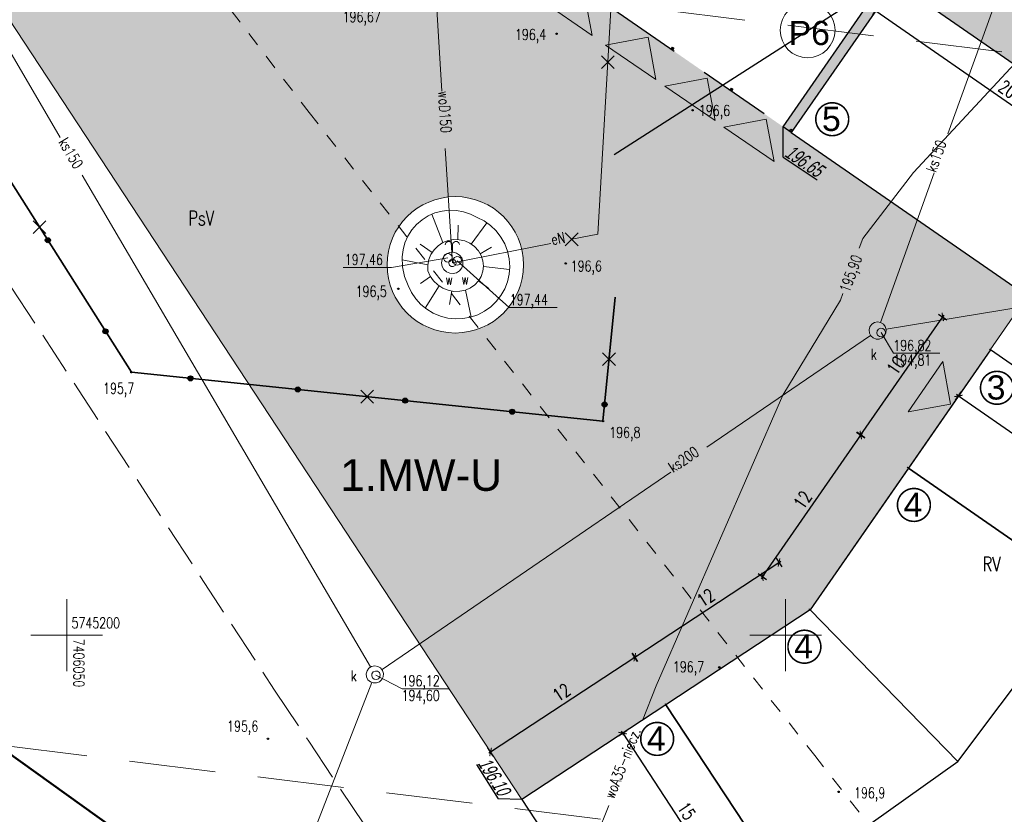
# Model space of a CAD drawing. Header units: centimetres. Extents: x 7405963 to 7406311, y 5744969 to 5745352.
# Tile 5 of 23: x 7406047 to 7406115, y 5745188 to 5745243. Entities that reach past the tile are written whole.
import ezdxf
from ezdxf import colors
from ezdxf.entities.mleader import LeaderData, LeaderLine
from ezdxf.enums import TextEntityAlignment as Align
from ezdxf.math import Vec2, Vec3

# ---------------------------------------------------------------- set-up
doc = ezdxf.new("R2010")
doc.units = ezdxf.units.CM
doc.header["$LTSCALE"] = 2
doc.header["$MEASUREMENT"] = 0
for name, pattern in [('0', [1.5, 1, -0.5]), ('2217', [2, 1.5, -0.5]), ('2218', [1, 0.5, -0.5]), ('3901', [0]), ('DASHED', [19.05, 12.7, -6.35]), ('DOT2', [3.175, 0, -3.175])]:
    doc.linetypes.add(name, pattern=pattern)
for name, color, linetype, lineweight in [('__OPIS', 7, 'Continuous', 20), ('A-TEREN', 7, 'Continuous', 13), ('A-TEXT', 7, 'Continuous', 9), ('A-TEXT-OPIS_500', 7, 'Continuous', 9), ('CKWYMIAR', 3, 'Continuous', 25), ('OPISY', 70, 'Continuous', 18)]:
    doc.layers.add(name, color=color, linetype=linetype, lineweight=lineweight)
for name, color, linetype in [('D-PROJ_RZĘDNE_Pen_No__7', 250, 'Continuous'), ('DROGI', 7, 'Continuous'), ('ENERGIA', 10, 'Continuous'), ('ENERGIA-OPIS', 10, 'Continuous'), ('KANALIZACJA', 36, 'Continuous'), ('KANALIZACJA-OPIS', 38, 'Continuous'), ('KONTURY', 98, '2217'), ('KONTURY-OPIS', 98, '2217'), ('MDCP_nowa', 7, 'Continuous'), ('MPZP', 70, 'Continuous'), ('PLOT', 48, '3901'), ('RZEDNE', 7, 'Continuous'), ('SIATKA', 7, 'Continuous'), ('SIATKA-OPIS', 7, 'Continuous'), ('SKARPA', 201, 'Continuous'), ('STUDNIA', 4, 'Continuous'), ('STUDZIENKA', 98, 'Continuous'), ('UZYTKI', 98, '2218'), ('UZYTKI-OPIS', 98, '2218'), ('WLAZ_OKRAGLY', 42, 'Continuous'), ('WODOC-OPIS', 5, 'Continuous'), ('WODOCIAG', 5, 'Continuous')]:
    doc.layers.add(name, color=color, linetype=linetype)
doc.styles.add('arial', font='arial.ttf', dxfattribs={"width": 0.65, "oblique": 15})
doc.styles.add('Arial-Bold', font='arial.ttf', dxfattribs={"width": 0.75})
doc.styles.add('RomanS', font='romans.shx', dxfattribs={"width": 0.75})
doc.styles.add('STYL1', font='SIMPLEX.SHX', dxfattribs={"width": 0.8})
doc.styles.add('STYL_ARIAL', font='simplex', dxfattribs={"width": 0.75, "oblique": 0.1})
doc.styles.add('XREF-KLA-LEGEND$0$STAMP', font='ARIAL.TTF')
doc.dimstyles.new('Mapa500', dxfattribs={"dimtxt": 0.9, "dimasz": 0.007, "dimexe": 0.3, "dimexo": 0, "dimgap": 0.3, "dimtad": 1, "dimrnd": 0.01, "dimzin": 9, "dimtxsty": 'RomanS', "dimblk": 'ZASIECZKA POMOCNICZA', "dimcen": 0.25, "dimclrd": 3, "dimclre": 256, "dimclrt": 256, "dimadec": 0, "dimazin": 2, "dimtp": 5, "dimtfac": 1, "dimtofl": 0, "dimtmove": 0, "dimatfit": 3, "dimfxl": 1, "dimtolj": 1, "dimtzin": 0, "dimlwe": 5, "dimarcsym": 0})

# ---------------------------------------------------------------- blocks, each defined once
blk = doc.blocks.new('A$7E8713C3823BD')
at = {"layer": 'OPISY', "linetype": 'ByBlock', "transparency": 33554687}
blk.add_hatch(color=256, dxfattribs=at).paths.add_polyline_path([(-1.886, 0.972), (1.886, -0.972), (-0.972, -1.886)])
at = {"layer": 'OPISY', "linetype": 'ByBlock'}
blk.add_lwpolyline([(1.886, -0.972), (-0.972, -1.886), (-1.886, 0.972), (1.886, -0.972)], dxfattribs=at)
blk = doc.blocks.new('A$7E8713C392D3C8')
at = {"xscale": -1}
for p, rotation in [((7.74, -2.626), 297.1932122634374), ((19.879, -11.27), 297.1932122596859)]:
    blk.add_blockref('A$7E8713C3823BD', p, dxfattribs=dict(at, rotation=rotation))
at = {"rotation": 172.2609360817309}
for p in [(-6.443, -14.019), (-2.361, -16.906), (1.721, -19.793), (6.13, -22.912), (10.212, -25.799), (14.294, -28.687)]:
    blk.add_blockref('A$7E8713C3823BD', p, dxfattribs=at)
blk = doc.blocks.new('OTRS')
at = {"color": 0}
blk.add_circle((0, 0), 0.05, dxfattribs=at)
blk = doc.blocks.new('801')
at = {"color": 0}
blk.add_circle((0, 0), 0.05, dxfattribs=at)
blk = doc.blocks.new('SURS')
at = {"color": 0}
blk.add_circle((0, 0), 0.05, dxfattribs=at)
blk = doc.blocks.new('A$7E8815FB1995')
at = {"layer": 'ENERGIA', "color": 10, "lineweight": 18}
for p, q in [((-11.021, -37.11), (-13.06, -72.114)), ((-13.06, -72.114), (-14.878, -72.473)), ((-16.339, -72.762), (-23.181, -74.114))]:
    blk.add_line(p, q, dxfattribs=at)
at = {"layer": 'KANALIZACJA', "color": 34, "lineweight": 18}
for p, q in [((-62.464, -44.851), (-50.453, -65.396)), ((14.019, -57.587), (14.888, -55.094)), ((11.289, -65.149), (14.019, -57.587)), ((-48.917, -68.016), (-28.877, -102.218)), ((6.605, -78.26), (10.32, -67.858)), ((6.987, -78.724), (20.355, -76.509)), ((-5.473, -86.938), (5.9, -79.161)), ((-28.06, -102.384), (-7.987, -88.658)), ((-28.791, -103.295), (-37.965, -126.953))]:
    blk.add_line(p, q, dxfattribs=at)
at = {"layer": 'KANALIZACJA-OPIS', "color": 34, "lineweight": 18}
for p, q in [((6.635, -78.962), (7.497, -80.385)), ((7.497, -80.385), (10.728, -80.385)), ((-28.494, -102.795), (-26.671, -103.726)), ((-26.671, -103.726), (-23.429, -103.726))]:
    blk.add_line(p, q, dxfattribs=at)
at = {"layer": 'KONTURY', "color": 3, "linetype": '2217', "lineweight": 18}
for p, q in [((-69.17, -52.35), (-35.55, -103.82)), ((-35.55, -103.82), (-33.172, -107.38)), ((-33.172, -107.38), (-12.32, -138.59))]:
    blk.add_line(p, q, dxfattribs=at)
at = {"layer": 'PLOT', "color": 7, "linetype": '3901', "lineweight": 35}
for p, q in [((-45.501, -81.72), (-58.277, -61.533)), ((-11.86, -76.5), (-12.705, -85.119)), ((-12.705, -85.119), (-45.501, -81.72))]:
    blk.add_line(p, q, dxfattribs=at)
at = {"layer": 'PLOT', "color": 7}
for centre, radius in [((-51.313, -72.537), 0.175), ((-51.313, -72.537), 0.158), ((-51.313, -72.537), 0.14), ((-51.313, -72.537), 0.122), ((-51.313, -72.537), 0.105), ((-51.313, -72.537), 0.0875), ((-51.313, -72.537), 0.07), ((-51.313, -72.537), 0.0525), ((-51.313, -72.537), 0.035), ((-47.302, -78.874), 0.175), ((-47.302, -78.874), 0.158), ((-47.302, -78.874), 0.14), ((-47.302, -78.874), 0.122), ((-47.302, -78.874), 0.105), ((-47.302, -78.874), 0.0875), ((-47.302, -78.874), 0.07), ((-47.302, -78.874), 0.0525), ((-47.302, -78.874), 0.035), ((-41.391, -82.146), 0.175), ((-41.391, -82.146), 0.158), ((-41.391, -82.146), 0.14), ((-41.391, -82.146), 0.122), ((-41.391, -82.146), 0.105), ((-41.391, -82.146), 0.0875), ((-41.391, -82.146), 0.07), ((-41.391, -82.146), 0.0525), ((-41.391, -82.146), 0.035), ((-33.931, -82.919), 0.175), ((-33.931, -82.919), 0.158), ((-33.931, -82.919), 0.14), ((-33.931, -82.919), 0.122), ((-33.931, -82.919), 0.105), ((-33.931, -82.919), 0.0875), ((-33.931, -82.919), 0.07), ((-33.931, -82.919), 0.0525), ((-33.931, -82.919), 0.035), ((-26.471, -83.692), 0.175), ((-26.471, -83.692), 0.158), ((-26.471, -83.692), 0.14), ((-26.471, -83.692), 0.122), ((-26.471, -83.692), 0.105), ((-26.471, -83.692), 0.0875), ((-26.471, -83.692), 0.07), ((-26.471, -83.692), 0.0525), ((-26.471, -83.692), 0.035), ((-12.592, -83.964), 0.175), ((-12.592, -83.964), 0.158), ((-12.592, -83.964), 0.14), ((-12.592, -83.964), 0.122), ((-12.592, -83.964), 0.105), ((-12.592, -83.964), 0.0875), ((-12.592, -83.964), 0.07), ((-12.592, -83.964), 0.0525), ((-12.592, -83.964), 0.035), ((-19.011, -84.465), 0.175), ((-19.011, -84.465), 0.158), ((-19.011, -84.465), 0.14), ((-19.011, -84.465), 0.122), ((-19.011, -84.465), 0.105), ((-19.011, -84.465), 0.0875), ((-19.011, -84.465), 0.07), ((-19.011, -84.465), 0.0525), ((-19.011, -84.465), 0.035)]:
    blk.add_circle(centre, radius, dxfattribs=at)
at = {"layer": 'SIATKA', "color": 7, "lineweight": 18}
for p, q in [((-50, -102.5), (-50, -97.5)), ((0, -102.5), (0, -97.5)), ((-52.5, -100), (-47.5, -100)), ((-2.5, -100), (2.5, -100))]:
    blk.add_line(p, q, dxfattribs=at)
at = {"layer": 'SKARPA', "color": 7, "linetype": '0', "lineweight": 18}
for p, q in [((-24.389, -70.638), (-23.9, -70.506)), ((-23.9, -70.506), (-23.398, -70.447)), ((-23.398, -70.447), (-22.892, -70.463)), ((-22.892, -70.463), (-22.394, -70.554)), ((-25.665, -71.439), (-25.281, -71.11)), ((-25.281, -71.11), (-24.853, -70.841)), ((-24.853, -70.841), (-24.389, -70.638)), ((-22.394, -70.554), (-21.915, -70.717)), ((-21.915, -70.717), (-21.465, -70.949)), ((-21.465, -70.949), (-20.977, -71.193)), ((-20.977, -71.193), (-20.53, -71.506)), ((-26.268, -72.249), (-25.997, -71.822)), ((-25.997, -71.822), (-25.665, -71.439)), ((-20.53, -71.506), (-20.134, -71.883)), ((-20.134, -71.883), (-19.799, -72.314)), ((-26.474, -72.711), (-26.268, -72.249)), ((-23.842, -72.704), (-23.476, -72.56)), ((-23.476, -72.56), (-23.088, -72.491)), ((-23.088, -72.491), (-22.695, -72.501)), ((-22.695, -72.501), (-22.312, -72.59)), ((-19.799, -72.314), (-19.532, -72.789)), ((-26.67, -73.701), (-26.609, -73.199)), ((-26.609, -73.199), (-26.474, -72.711)), ((-24.671, -73.521), (-24.452, -73.195)), ((-24.452, -73.195), (-24.171, -72.919)), ((-24.171, -72.919), (-23.842, -72.704)), ((-22.312, -72.59), (-21.954, -72.753)), ((-21.954, -72.753), (-21.636, -72.984)), ((-21.636, -72.984), (-21.37, -73.274)), ((-19.532, -72.789), (-19.338, -73.3)), ((-26.638, -74.383), (-26.67, -73.701)), ((-24.895, -74.271), (-24.821, -73.885)), ((-24.821, -73.885), (-24.671, -73.521)), ((-21.37, -73.274), (-21.168, -73.611)), ((-21.168, -73.611), (-21.055, -73.964)), ((-19.338, -73.3), (-19.222, -73.833)), ((-19.222, -73.833), (-19.187, -74.378)), ((-26.498, -75.052), (-26.638, -74.383)), ((-24.891, -74.664), (-24.895, -74.271)), ((-21.018, -74.333), (-21.059, -74.701)), ((-21.055, -73.964), (-21.018, -74.333)), ((-19.187, -74.378), (-19.229, -74.907)), ((-26.254, -75.689), (-26.498, -75.052)), ((-24.724, -75.036), (-24.891, -74.664)), ((-24.488, -75.369), (-24.724, -75.036)), ((-21.177, -75.053), (-21.365, -75.372)), ((-21.059, -74.701), (-21.177, -75.053)), ((-19.229, -74.907), (-19.347, -75.425)), ((-26.024, -76.168), (-26.254, -75.689)), ((-24.192, -75.651), (-24.488, -75.369)), ((-23.848, -75.87), (-24.192, -75.651)), ((-23.468, -76.02), (-23.848, -75.87)), ((-22.259, -76.006), (-22.658, -76.089)), ((-21.918, -75.859), (-22.259, -76.006)), ((-21.616, -75.645), (-21.918, -75.859)), ((-21.365, -75.372), (-21.616, -75.645)), ((-19.539, -75.921), (-19.801, -76.383)), ((-19.347, -75.425), (-19.539, -75.921)), ((-25.728, -76.61), (-26.024, -76.168)), ((-25.371, -77.003), (-25.728, -76.61)), ((-23.066, -76.094), (-23.468, -76.02)), ((-22.658, -76.089), (-23.066, -76.094)), ((-19.801, -76.383), (-20.127, -76.803)), ((-24.96, -77.341), (-25.371, -77.003)), ((-24.505, -77.615), (-24.96, -77.341)), ((-20.511, -77.171), (-20.944, -77.479)), ((-20.127, -76.803), (-20.511, -77.171)), ((-24.015, -77.821), (-24.505, -77.615)), ((-23.501, -77.954), (-24.015, -77.821)), ((-22.973, -78.011), (-23.501, -77.954)), ((-22.442, -77.99), (-22.973, -78.011)), ((-21.919, -77.894), (-22.442, -77.99)), ((-21.416, -77.722), (-21.919, -77.894)), ((-20.944, -77.479), (-21.416, -77.722))]:
    blk.add_line(p, q, dxfattribs=at)
at = {"layer": 'SKARPA', "color": 7, "lineweight": 18}
for p, q in [((-23.837, -72.702), (-24.613, -70.736)), ((-22.81, -72.498), (-22.784, -71.493)), ((-21.864, -72.818), (-20.783, -71.329)), ((-24.578, -73.383), (-25.422, -72.815)), ((-21.244, -73.484), (-20.458, -73.012)), ((-24.889, -74.24), (-26.661, -73.898)), ((-21.021, -74.361), (-19.202, -74.565)), ((-24.709, -75.057), (-25.399, -75.546)), ((-24.087, -75.718), (-25.067, -77.253)), ((-22.268, -76.008), (-21.879, -77.88)), ((-21.938, -75.868), (-21.918, -75.859)), ((-21.365, -75.372), (-20.648, -75.884)), ((-23.214, -76.066), (-23.386, -77.003))]:
    blk.add_line(p, q, dxfattribs=at)
at = {"layer": 'STUDNIA', "color": 5, "lineweight": 18}
for p, q in [((-23.678, -72.856), (-23.626, -72.717)), ((-23.626, -72.717), (-23.504, -72.632)), ((-23.504, -72.632), (-23.355, -72.63)), ((-23.355, -72.63), (-23.231, -72.712)), ((-23.231, -72.712), (-23.174, -72.849)), ((-23.176, -73.378), (-23.176, -72.842)), ((-23.174, -72.843), (-23.116, -72.71)), ((-23.116, -72.71), (-22.995, -72.631)), ((-22.995, -72.631), (-22.851, -72.631)), ((-22.851, -72.631), (-22.73, -72.71)), ((-22.73, -72.71), (-22.672, -72.843)), ((-23.925, -74.113), (-23.884, -73.872)), ((-23.884, -73.872), (-23.767, -73.656)), ((-23.767, -73.656), (-23.587, -73.491)), ((-23.587, -73.491), (-23.362, -73.393)), ((-23.404, -73.995), (-23.304, -73.891)), ((-23.362, -73.393), (-23.118, -73.373)), ((-23.304, -73.891), (-23.163, -73.858)), ((-23.163, -73.858), (-23.027, -73.906)), ((-23.118, -73.373), (-22.881, -73.433)), ((-23.027, -73.906), (-22.939, -74.02)), ((-22.881, -73.433), (-22.676, -73.568)), ((-22.676, -73.568), (-22.526, -73.761)), ((-22.526, -73.761), (-22.447, -73.993)), ((-23.885, -74.355), (-23.925, -74.113)), ((-23.769, -74.57), (-23.885, -74.355)), ((-23.589, -74.736), (-23.769, -74.57)), ((-23.433, -74.136), (-23.404, -73.995)), ((-23.38, -74.27), (-23.433, -74.136)), ((-23.263, -74.355), (-23.38, -74.27)), ((-23.119, -74.363), (-23.263, -74.355)), ((-22.993, -74.292), (-23.119, -74.363)), ((-22.926, -74.164), (-22.993, -74.292)), ((-22.939, -74.02), (-22.926, -74.164)), ((-22.527, -74.469), (-22.678, -74.662)), ((-22.447, -74.238), (-22.527, -74.469)), ((-22.447, -73.993), (-22.447, -74.238)), ((-23.365, -74.835), (-23.589, -74.736)), ((-23.121, -74.856), (-23.365, -74.835)), ((-22.883, -74.796), (-23.121, -74.856)), ((-22.678, -74.662), (-22.883, -74.796))]:
    blk.add_line(p, q, dxfattribs=at)
at = {"layer": 'STUDZIENKA', "color": 7, "lineweight": 18}
for p, q in [((5.797, -78.775), (5.855, -78.562)), ((5.855, -78.562), (5.985, -78.384)), ((5.985, -78.384), (6.171, -78.266)), ((6.171, -78.266), (6.387, -78.223)), ((6.387, -78.223), (6.605, -78.26)), ((6.605, -78.26), (6.793, -78.374)), ((6.793, -78.374), (6.929, -78.548)), ((6.929, -78.548), (6.992, -78.759)), ((5.82, -78.994), (5.797, -78.775)), ((5.921, -79.19), (5.82, -78.994)), ((6.086, -79.337), (5.921, -79.19)), ((6.292, -79.414), (6.086, -79.337)), ((6.513, -79.411), (6.292, -79.414)), ((6.717, -79.329), (6.513, -79.411)), ((6.878, -79.178), (6.717, -79.329)), ((6.974, -78.979), (6.878, -79.178)), ((6.992, -78.759), (6.974, -78.979)), ((-29.172, -102.688), (-29.114, -102.475)), ((-29.149, -102.907), (-29.172, -102.688)), ((-29.114, -102.475), (-28.984, -102.297)), ((-28.984, -102.297), (-28.798, -102.179)), ((-28.798, -102.179), (-28.582, -102.135)), ((-28.582, -102.135), (-28.364, -102.173)), ((-28.364, -102.173), (-28.175, -102.287)), ((-28.175, -102.287), (-28.04, -102.461)), ((-28.04, -102.461), (-27.977, -102.672)), ((-27.977, -102.672), (-27.995, -102.892)), ((-29.048, -103.103), (-29.149, -102.907)), ((-28.883, -103.25), (-29.048, -103.103)), ((-28.676, -103.327), (-28.883, -103.25)), ((-28.456, -103.324), (-28.676, -103.327)), ((-28.251, -103.241), (-28.456, -103.324)), ((-28.09, -103.091), (-28.251, -103.241)), ((-27.995, -102.892), (-28.09, -103.091))]:
    blk.add_line(p, q, dxfattribs=at)
at = {"layer": 'UZYTKI', "color": 86, "linetype": '2218', "lineweight": 18}
for p, q in [((-83.46, 2.25), (-33.14, -63.66)), ((-33.14, -63.66), (2.022, -108.381)), ((2.022, -108.381), (12.8, -122.09))]:
    blk.add_line(p, q, dxfattribs=at)
at = {"layer": 'WLAZ_OKRAGLY', "color": 7, "lineweight": 18}
for p, q in [((-23.792, -73.798), (-23.773, -73.644)), ((-23.732, -73.941), (-23.792, -73.798)), ((-23.773, -73.644), (-23.679, -73.52)), ((-23.608, -74.035), (-23.732, -73.941)), ((-23.679, -73.52), (-23.536, -73.46)), ((-23.536, -73.46), (-23.382, -73.479)), ((-23.382, -73.479), (-23.258, -73.573)), ((-23.217, -73.87), (-23.311, -73.994)), ((-23.258, -73.573), (-23.198, -73.716)), ((-23.198, -73.716), (-23.217, -73.87)), ((-23.135, -74.007), (-23.116, -73.853)), ((-23.116, -73.853), (-23.022, -73.729)), ((-23.022, -73.729), (-22.879, -73.669)), ((-22.879, -73.669), (-22.725, -73.688)), ((-22.725, -73.688), (-22.601, -73.782)), ((-22.601, -73.782), (-22.541, -73.925)), ((-22.541, -73.925), (-22.56, -74.079)), ((-23.454, -74.054), (-23.608, -74.035)), ((-23.311, -73.994), (-23.454, -74.054)), ((-23.075, -74.15), (-23.135, -74.007)), ((-22.951, -74.244), (-23.075, -74.15)), ((-22.797, -74.263), (-22.951, -74.244)), ((-22.654, -74.203), (-22.797, -74.263)), ((-22.56, -74.079), (-22.654, -74.203)), ((6.357, -78.849), (6.451, -78.725)), ((6.451, -78.725), (6.594, -78.665)), ((6.594, -78.665), (6.748, -78.685)), ((6.748, -78.685), (6.872, -78.779)), ((6.338, -79.003), (6.357, -78.849)), ((6.398, -79.146), (6.338, -79.003)), ((6.522, -79.24), (6.398, -79.146)), ((6.676, -79.26), (6.522, -79.24)), ((6.819, -79.199), (6.676, -79.26)), ((6.913, -79.076), (6.819, -79.199)), ((6.872, -78.779), (6.932, -78.922)), ((6.932, -78.922), (6.913, -79.076)), ((-28.791, -102.836), (-28.771, -102.682)), ((-28.771, -102.682), (-28.678, -102.558)), ((-28.678, -102.558), (-28.534, -102.498)), ((-28.534, -102.498), (-28.38, -102.518)), ((-28.38, -102.518), (-28.257, -102.611)), ((-28.257, -102.611), (-28.196, -102.755)), ((-28.731, -102.979), (-28.791, -102.836)), ((-28.607, -103.073), (-28.731, -102.979)), ((-28.453, -103.093), (-28.607, -103.073)), ((-28.31, -103.032), (-28.453, -103.093)), ((-28.216, -102.909), (-28.31, -103.032)), ((-28.196, -102.755), (-28.216, -102.909))]:
    blk.add_line(p, q, dxfattribs=at)
at = {"layer": 'WODOC-OPIS', "color": 5, "lineweight": 18}
for p, q in [((-23.495, -73.757), (-27.416, -74.441)), ((-27.416, -74.441), (-30.776, -74.441)), ((-22.838, -73.966), (-19.219, -77.219)), ((-19.219, -77.219), (-15.885, -77.219))]:
    blk.add_line(p, q, dxfattribs=at)
at = {"layer": 'WODOCIAG', "color": 5, "lineweight": 18}
for p, q in [((-24.371, -54.816), (-23.918, -62.16)), ((8.882, -67.839), (15.943, -60.252)), ((-23.671, -66.166), (-23.181, -74.114)), ((5.358, -72.423), (8.882, -67.839)), ((5.121, -73.079), (5.358, -72.423)), ((3.813, -76.695), (3.975, -76.245)), ((-0.19, -83.319), (3.813, -76.695)), ((-9.011, -103.538), (-0.19, -83.319)), ((-9.962, -105.935), (-9.011, -103.538)), ((-13.312, -114.382), (-12.306, -111.844))]:
    blk.add_line(p, q, dxfattribs=at)
at = {"layer": 'RZEDNE', "color": 7}
for name, p in [('801', (-15.936, -58.178)), ('OTRS', (-6.475, -63.495)), ('801', (-15.29, -74.149)), ('OTRS', (-26.937, -75.911)), ('OTRS', (-45.501, -81.72)), ('OTRS', (-12.705, -85.119)), ('OTRS', (-4.614, -102.242)), ('OTRS', (-36.01, -107.207)), ('SURS', (3.68, -110.9))]:
    blk.add_blockref(name, p, dxfattribs=at)
at = {"layer": 'ENERGIA-OPIS', "color": 10, "style": 'STYL_ARIAL', "width": 0.75}
blk.add_text('eN', height=0.75, rotation=11.1815, dxfattribs=at).set_placement((-16.374, -72.141), align=Align.TOP_LEFT)
at = {"layer": 'KANALIZACJA-OPIS', "color": 34, "style": 'STYL_ARIAL', "width": 0.75}
for s, rotation, p in [('ks150', 300.3678, (-49.957, -65.314)), ('ks150', 70.3056, (9.728, -67.63)), ('ks200', 34.3656, (-8.248, -88.108))]:
    blk.add_text(s, height=0.75, rotation=rotation, dxfattribs=at).set_placement(p, align=Align.TOP_LEFT)
for p in [(5.931, -80.098), (-30.237, -102.463)]:
    blk.add_text('k', height=0.75, dxfattribs=at).set_placement(p, align=Align.TOP_LEFT)
for s, p in [('196,82', (7.482, -80.232)), ('194,81', (7.482, -81.244)), ('196,12', (-26.709, -103.556)), ('194,60', (-26.709, -104.569))]:
    blk.add_text(s, height=0.75, dxfattribs=at).set_placement(p)
at = {"layer": 'KONTURY-OPIS', "color": 3, "style": 'STYL_ARIAL', "width": 0.75}
blk.add_text('RV', height=1, dxfattribs=at).set_placement((13.689, -94.556), align=Align.TOP_LEFT)
at = {"layer": 'RZEDNE', "color": 7, "style": 'STYL_ARIAL', "width": 0.75}
for s, p in [('196,67', (-29.486, -56.997)), ('196,9', (5.841, -110.972))]:
    blk.add_text(s, height=0.75, dxfattribs=at).set_placement(p, align=Align.MIDDLE_CENTER)
for s, p in [('196,4', (-18.825, -58.831)), ('196,6', (-6.035, -64.115)), ('196,6', (-14.951, -74.937)), ('196,5', (-29.906, -76.696)), ('195,7', (-47.47, -83.44)), ('196,8', (-12.27, -86.507)), ('196,7', (-7.844, -102.806)), ('195,6', (-38.846, -106.931))]:
    blk.add_text(s, height=0.75, dxfattribs=at).set_placement(p, align=Align.BOTTOM_LEFT)
at = {"layer": 'SIATKA-OPIS', "color": 7, "style": 'STYL_ARIAL', "width": 0.75}
blk.add_text('5745200', height=0.75, dxfattribs=at).set_placement((-49.666, -99.751), align=Align.BOTTOM_LEFT)
blk.add_text('7406050', height=0.75, rotation=270, dxfattribs=at).set_placement((-49.751, -100.253), align=Align.BOTTOM_LEFT)
at = {"layer": 'UZYTKI-OPIS', "color": 86, "style": 'STYL_ARIAL', "width": 0.75}
blk.add_text('PsV', height=1, dxfattribs=at).set_placement((-41.552, -70.504), align=Align.TOP_LEFT)
at = {"layer": 'WODOC-OPIS', "color": 5, "style": 'STYL_ARIAL', "width": 0.75}
blk.add_text('woD150', height=0.75, rotation=273.5286, dxfattribs=at).set_placement((-23.412, -62.121), align=Align.TOP_LEFT)
for s, p in [('197,46', (-30.662, -74.258)), ('197,44', (-19.185, -77.048))]:
    blk.add_text(s, height=0.75, dxfattribs=at).set_placement(p)
for s, rotation, p in [('195,90', 70.1139, (4.527, -74.854)), ('woA35-niecz.', 68.3647, (-11.355, -108.913))]:
    blk.add_text(s, height=0.75, rotation=rotation, dxfattribs=at).set_placement(p, align=Align.MIDDLE_CENTER)
for p in [(-23.671, -74.897), (-22.553, -74.871)]:
    blk.add_text('w', height=0.75, dxfattribs=at).set_placement(p, align=Align.TOP_LEFT)
blk = doc.blocks.new('A$7E8815F262A63')
h = blk.add_hatch(color=256)
h.dxf.hatch_style = 1
h.paths.add_polyline_path([(760.9, 1890.3), (-761.1, 1890.3), (-761.1, 618.3), (760.9, 618.3)])
h.paths.add_polyline_path([(-195, 1815.3), (-686.1, 1815.3), (-686.1, 693.3), (-683, 693.3), (685.9, 693.3), (685.9, 1815.3)], flags=16)
h.paths.add_polyline_path([(2190.9, 618.3), (2260.9, 618.3), (2260.9, 1890.3), (760.9, 1890.3), (760.9, 1820.3), (2190.9, 1820.3)])
h = blk.add_hatch(color=256)
h.dxf.hatch_style = 1
h.paths.add_polyline_path([(1243.9, 635.3), (1255.9, 635.3), (1255.9, 623.3), (1243.9, 623.3)])
h.paths.add_polyline_path([(1743.9, 635.3), (1755.9, 635.3), (1755.9, 623.3), (1743.9, 623.3)])
for points in [[(-761.1, 1890.3), (760.9, 1890.3), (760.9, 618.3), (-761.1, 618.3)], [(-686.1, 1815.3), (685.9, 1815.3), (685.9, 693.3), (-686.1, 693.3)], [(1243.9, 635.3), (1255.9, 635.3), (1255.9, 623.3), (1243.9, 623.3)], [(1743.9, 635.3), (1755.9, 635.3), (1755.9, 623.3), (1743.9, 623.3)], [(2243.9, 635.3), (2255.9, 635.3), (2255.9, 623.3), (2243.9, 623.3)]]:
    blk.add_lwpolyline(points, close=True)
for points in [[(760.9, 1890.3), (2260.9, 1890.3), (2260.9, 618.3), (2190.9, 618.3)], [(-195, 1785.3), (-195, 1815.3)], [(195, 1785.3), (195, 1815.3)], [(2190.9, 618.3), (2190.9, 1820.3), (760.9, 1820.3)], [(1305, 1790.3), (1305, 1820.3)], [(1695, 1790.3), (1695, 1820.3)], [(-683, 693.3), (-683, 723.3)], [(-305, 693.3), (-305, 723.3)], [(-195, 693.3), (-195, 723.3)], [(195, 693.3), (195, 723.3)], [(305, 693.3), (305, 723.3)], [(683, 693.3), (683, 723.3)]]:
    blk.add_lwpolyline(points)
at = {"linetype": 'DASHED', "ltscale": 20}
blk.add_lwpolyline([(760.9, 618.3), (2190.9, 618.3)], dxfattribs=at)
blk = doc.blocks.new('ZASIECZKA POMOCNICZA')
for p, q in [((-22.5, 0), (22.5, 0)), ((0, 50), (0, -50))]:
    blk.add_line(p, q)
at = {"const_width": 10}
blk.add_lwpolyline([(-30.1, -30.1), (30.1, 30.1)], dxfattribs=at)
blk = doc.blocks.new('*D1141')
at = {"layer": 'CKWYMIAR', "color": 3, "lineweight": -2}
blk.add_line((7406105.231, 5745213.919), (7406110.922, 5745222.125), dxfattribs=at)
at = {"layer": 'CKWYMIAR', "linetype": 'DOT2', "lineweight": 5}
for p, q in [((7406114.243, 5745219.83), (7406110.679, 5745222.301)), ((7406108.544, 5745211.613), (7406104.981, 5745214.084))]:
    blk.add_line(p, q, dxfattribs=at)
at = {"layer": 'CKWYMIAR', "color": 3, "lineweight": -2, "xscale": 0.006999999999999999, "yscale": 0.006999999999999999, "zscale": 0.006999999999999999}
for p, rotation in [((7406110.926, 5745222.13), 55.2597229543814), ((7406105.227, 5745213.913), 235.2597229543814)]:
    blk.add_blockref('ZASIECZKA POMOCNICZA', p, dxfattribs=dict(at, rotation=rotation))
at = {"layer": 'CKWYMIAR', "insert": (7406107.671, 5745218.753), "char_height": 0.9, "attachment_point": 5, "rotation": 55.25972, "style": 'RomanS'}
blk.add_mtext('\\A1;10', dxfattribs=at)
blk = doc.blocks.new('A$7E87182A29166')
at = {"linetype": 'ByBlock'}
blk.add_lwpolyline([(0, -15), (10, -15), (10, 0), (0, 0)], close=True, dxfattribs=at)
blk = doc.blocks.new('*D1242')
at = {"layer": 'CKWYMIAR', "color": 3, "lineweight": -2}
blk.add_line((7406098.39, 5745204.056), (7406105.22, 5745213.906), dxfattribs=at)
at = {"layer": 'CKWYMIAR', "linetype": 'DOT2', "lineweight": 5}
for p, q in [((7406108.541, 5745211.611), (7406104.978, 5745214.083)), ((7406101.703, 5745201.751), (7406098.139, 5745204.222))]:
    blk.add_line(p, q, dxfattribs=at)
at = {"layer": 'CKWYMIAR', "color": 3, "lineweight": -2, "xscale": 0.006999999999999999, "yscale": 0.006999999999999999, "zscale": 0.006999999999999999}
for p, rotation in [((7406105.224, 5745213.912), 55.25972296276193), ((7406098.386, 5745204.051), 235.2597229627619)]:
    blk.add_blockref('ZASIECZKA POMOCNICZA', p, dxfattribs=dict(at, rotation=rotation))
at = {"layer": 'CKWYMIAR', "insert": (7406101.185, 5745209.403), "char_height": 0.9, "attachment_point": 5, "rotation": 55.25972, "style": 'RomanS'}
blk.add_mtext('\\A1;12', dxfattribs=at)
blk = doc.blocks.new('*D1250')
at = {"layer": 'CKWYMIAR', "color": 3, "lineweight": -2}
blk.add_line((7406079.483, 5745191.875), (7406089.501, 5745198.457), dxfattribs=at)
at = {"layer": 'CKWYMIAR', "linetype": 'DOT2', "lineweight": 5}
for p, q in [((7406091.674, 5745195.162), (7406089.342, 5745198.712)), ((7406081.644, 5745188.573), (7406079.312, 5745192.122))]:
    blk.add_line(p, q, dxfattribs=at)
at = {"layer": 'CKWYMIAR', "color": 3, "lineweight": -2, "xscale": 0.006999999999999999, "yscale": 0.006999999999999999, "zscale": 0.006999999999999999}
for p, rotation in [((7406089.507, 5745198.461), 33.30403324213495), ((7406079.477, 5745191.871), 213.3040332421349)]:
    blk.add_blockref('ZASIECZKA POMOCNICZA', p, dxfattribs=dict(at, rotation=rotation))
at = {"layer": 'CKWYMIAR', "insert": (7406084.412, 5745196.011), "char_height": 0.9, "attachment_point": 5, "rotation": 33.30403, "style": 'RomanS'}
blk.add_mtext('\\A1;12', dxfattribs=at)
blk = doc.blocks.new('*D1254')
at = {"layer": 'CKWYMIAR', "linetype": 'DOT2', "lineweight": 5}
for p, q in [((7406101.704, 5745201.751), (7406099.372, 5745205.301)), ((7406091.674, 5745195.162), (7406089.342, 5745198.712))]:
    blk.add_line(p, q, dxfattribs=at)
at = {"layer": 'CKWYMIAR', "color": 3, "lineweight": -2}
blk.add_line((7406089.513, 5745198.465), (7406099.531, 5745205.046), dxfattribs=at)
at = {"layer": 'CKWYMIAR', "color": 3, "lineweight": -2, "xscale": 0.006999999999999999, "yscale": 0.006999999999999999, "zscale": 0.006999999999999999}
for p, rotation in [((7406099.537, 5745205.05), 33.30403324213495), ((7406089.507, 5745198.461), 213.3040332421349)]:
    blk.add_blockref('ZASIECZKA POMOCNICZA', p, dxfattribs=dict(at, rotation=rotation))
at = {"layer": 'CKWYMIAR', "insert": (7406094.442, 5745202.6), "char_height": 0.9, "attachment_point": 5, "rotation": 33.30403, "style": 'RomanS'}
blk.add_mtext('\\A1;12', dxfattribs=at)
blk = doc.blocks.new('*D1300')
at = {"layer": 'CKWYMIAR', "linetype": 'DOT2', "lineweight": 5}
for p, q in [((7406114.234, 5745219.83), (7406111.845, 5745216.387)), ((7406126.564, 5745211.276), (7406124.176, 5745207.832))]:
    blk.add_line(p, q, dxfattribs=at)
at = {"layer": 'CKWYMIAR', "color": 3, "lineweight": -2}
blk.add_line((7406112.022, 5745216.629), (7406124.341, 5745208.083), dxfattribs=at)
at = {"layer": 'CKWYMIAR', "color": 3, "lineweight": -2, "xscale": 0.006999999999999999, "yscale": 0.006999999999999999, "zscale": 0.006999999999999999}
for p, rotation in [((7406112.016, 5745216.633), 145.2492538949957), ((7406124.347, 5745208.079), 325.2492538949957)]:
    blk.add_blockref('ZASIECZKA POMOCNICZA', p, dxfattribs=dict(at, rotation=rotation))
at = {"layer": 'CKWYMIAR', "insert": (7406118.609, 5745212.972), "char_height": 0.9, "attachment_point": 5, "rotation": 325.24925, "style": 'RomanS'}
blk.add_mtext('\\A1;15', dxfattribs=at)
blk = doc.blocks.new('*D1302')
at = {"layer": 'CKWYMIAR', "linetype": 'DOT2', "lineweight": 5}
for p, q in [((7406091.673, 5745195.162), (7406088.412, 5745193.019)), ((7406099.91, 5745182.625), (7406096.648, 5745180.482))]:
    blk.add_line(p, q, dxfattribs=at)
at = {"layer": 'CKWYMIAR', "color": 3, "lineweight": -2}
blk.add_line((7406088.666, 5745193.177), (7406096.895, 5745180.653), dxfattribs=at)
at = {"layer": 'CKWYMIAR', "color": 3, "lineweight": -2, "xscale": 0.006999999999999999, "yscale": 0.006999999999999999, "zscale": 0.006999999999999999}
for p, rotation in [((7406088.662, 5745193.183), 123.3040332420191), ((7406096.899, 5745180.647), 303.3040332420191)]:
    blk.add_blockref('ZASIECZKA POMOCNICZA', p, dxfattribs=dict(at, rotation=rotation))
at = {"layer": 'CKWYMIAR', "insert": (7406093.115, 5745187.771), "char_height": 0.9, "attachment_point": 5, "rotation": 303.30403, "style": 'RomanS'}
blk.add_mtext('\\A1;15', dxfattribs=at)
blk = doc.blocks.new('*D1304')
at = {"layer": 'CKWYMIAR', "linetype": 'DOT2', "lineweight": 5}
for p, q in [((7406100.392, 5745234.96), (7406106.43, 5745243.667)), ((7406116.824, 5745223.565), (7406122.862, 5745232.272))]:
    blk.add_line(p, q, dxfattribs=at)
at = {"layer": 'CKWYMIAR', "color": 3, "lineweight": -2}
blk.add_line((7406106.265, 5745243.417), (7406122.686, 5745232.03), dxfattribs=at)
at = {"layer": 'CKWYMIAR', "color": 3, "lineweight": -2, "xscale": 0.006999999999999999, "yscale": 0.006999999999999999, "zscale": 0.006999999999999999}
for p, rotation in [((7406106.259, 5745243.421), 145.2597229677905), ((7406122.691, 5745232.026), 325.2597229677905)]:
    blk.add_blockref('ZASIECZKA POMOCNICZA', p, dxfattribs=dict(at, rotation=rotation))
at = {"layer": 'CKWYMIAR', "insert": (7406115.432, 5745237.973), "char_height": 0.9, "attachment_point": 5, "rotation": 325.25972, "style": 'RomanS'}
blk.add_mtext('\\A1;20', dxfattribs=at)
blk = doc.blocks.new('A$7E8B7B32DB7')
at = {"layer": 'D-PROJ_RZĘDNE_Pen_No__7', "color": 7}
for p, q in [((17.045, -29.378), (17.032, -27.261)), ((-1.14, -74.047), (-2.771, -74.016))]:
    blk.add_line(p, q, dxfattribs=at)
at = {"layer": 'D-PROJ_RZĘDNE_Pen_No__7', "color": 7, "linetype": 'Continuous'}
for p, q in [((17.045, -29.378), (19.397, -30.963)), ((-4.288, -71.62), (-2.771, -74.016))]:
    blk.add_line(p, q, dxfattribs=at)
at = {"layer": 'D-PROJ_RZĘDNE_Pen_No__7', "color": 7, "linetype": 'Continuous', "char_height": 1, "attachment_point": 7, "style": 'arial'}
for s, insert, rotation in [('196.65', (17.06, -29.291), 326.02788), ('196.10', (-4.24, -71.546), 302.34875)]:
    blk.add_mtext(s, dxfattribs=dict(at, insert=insert, rotation=rotation))

msp = doc.modelspace()

# ---------------------------------------------------------------- hatches: boundary and pattern name
at = {"layer": 'A-TEREN', "linetype": 'Continuous', "lineweight": 5, "transparency": 33554483}
h = msp.add_hatch(dxfattribs=at)
h.set_pattern_fill('AR-CONC', color=252, scale=0.01, angle=354)
h.set_pattern_definition([(44, (0, 0), (1.795205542, -0.34895253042), [0.1905, -2.0955]), (349, (0, 0), (-0.1507890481, 1.93693893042), [0.1524, -1.6764]), (94.451, (0.1496, -0.029), (1.64442213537, 1.58797706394), [0.1619, -1.7809]), (40.1842, (0.053, 0.5052), (2.6519942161, -0.7014749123), [0.28575, -3.14325]), (90.6356, (0.274, 0.4468), (2.6196672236, 2.21254633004), [0.24285, -2.67135]), (345.184, (0.053, 0.5052), (2.6196704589, 2.2125415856), [0.2286, -2.5146]), (15, (0.2924, 0.3524), (1.40094660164, -1.17553367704), [0.1905, -2.0955]), (320, (0.2924, 0.3524), (0.8071635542, 1.76718894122), [0.1524, -1.6764]), (65.4514, (0.4092, 0.2544), (2.20810643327, 0.59165977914), [0.1619, -1.7809]), (31.5, (0, 0), (0.119100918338, 0.837689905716), [0, -1.65608, 0, -1.7018, 0, -1.68275]), (1.5, (0, 0), (0.76925338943, 0.92647218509), [0, -0.97028, 0, -1.61798, 0, -0.64135]), (321.5, (-0.5633, 0.0592), (1.342489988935, -0.1987043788), [0, -0.635, 0, -1.9812, 0, -2.6289]), (311.5, (-0.8159, 0.0858), (1.49975506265, 0.0980348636), [0, -0.8255, 0, -1.31572, 0, -1.8669])])
h.paths.add_polyline_path([(7406037.766, 5745272.109, -0.041242), (7406037.626, 5745271.097, 0.042622)])
h.paths.add_polyline_path([(7406044.274, 5745290.705), (7406049.207, 5745287.29), (7406045.42, 5745281.75), (7406055.702, 5745274.721), (7406051.77, 5745268.97), (7406058.878, 5745263.698), (7406063.894, 5745260.226), (7406064.804, 5745261.542), (7406068.233, 5745259.168), (7406059.796, 5745246.98), (7406033.919, 5745264.926), (7406032.676, 5745263.108), (7406081.644, 5745188.573), (7406101.703, 5745201.751), (7406114.234, 5745219.83), (7406116.86, 5745223.561), (7406100.392, 5745234.96), (7406107.632, 5745245.419), (7406124.097, 5745234.016), (7406125.534, 5745235.826), (7406115.32, 5745251.62), (7406105.462, 5745258.288), (7406089.071, 5745271.462), (7406082.698, 5745276.857), (7406082.639, 5745279.701), (7406048.946, 5745302.693), (7406047.892, 5745305.126), (7406042.957, 5745304.312), (7406044.081, 5745301.723), (7406027.46, 5745298.41), (7406030.112, 5745294.426, -0.198666)])
edge = h.paths.add_edge_path()
edge.add_arc((7406077.021, 5745225.751), 4.742, 0, 360)
h.paths.add_polyline_path([(7406055.702, 5745274.721), (7406051.77, 5745268.97), (7406059.691, 5745263.291), (7406059.618, 5745263.186), (7406060.19, 5745262.79), (7406063.894, 5745260.226), (7406064.804, 5745261.542), (7406068.233, 5745259.168), (7406075.23, 5745269.276), (7406067.526, 5745274.609), (7406067.451, 5745274.501), (7406049.18, 5745287.25), (7406045.42, 5745281.75)])
h.paths.add_polyline_path([(7406075.545, 5745252.161), (7406082.784, 5745262.619), (7406107.632, 5745245.419), (7406100.392, 5745234.96)])
at = {"layer": 'OPISY', "linetype": 'ByBlock', "transparency": 33554687}
msp.add_hatch(color=256, dxfattribs=at).paths.add_polyline_path([(7406110.935, 5745219.018), (7406108.517, 5745215.531), (7406111.469, 5745216.066)])

# ---------------------------------------------------------------- linework, layer by layer
at = {"linetype": 'ByBlock'}
for points in [[(7406116.836, 5745223.577), (7406124.076, 5745234.036), (7406107.632, 5745245.419), (7406100.392, 5745234.96)], [(7406111.979, 5745191.204), (7406120.867, 5745203.064), (7406108.541, 5745211.611), (7406101.703, 5745201.751)], [(7406099.91, 5745182.625), (7406111.979, 5745191.204), (7406101.703, 5745201.751), (7406091.673, 5745195.162)], [(7406089.88, 5745176.036), (7406099.91, 5745182.625), (7406091.673, 5745195.162), (7406081.644, 5745188.573)]]:
    msp.add_lwpolyline(points, close=True, dxfattribs=at)
at = {"layer": 'A-TEREN', "color": 252, "linetype": 'Continuous', "lineweight": 5, "transparency": 33554483}
msp.add_lwpolyline([(7406036.864, 5745275.602, -0.296205), (7406036.745, 5745269.06), (7406033.918, 5745264.926), (7406032.676, 5745263.108), (7406081.644, 5745188.573), (7406101.704, 5745201.751), (7406114.243, 5745219.83), (7406114.234, 5745219.83), (7406123.895, 5745233.761), (7406125.534, 5745235.826), (7406115.32, 5745251.62), (7406105.462, 5745258.288), (7406089.071, 5745271.462), (7406082.698, 5745276.857), (7406082.639, 5745279.701), (7406048.946, 5745302.693), (7406047.892, 5745305.126), (7406042.957, 5745304.312), (7406044.081, 5745301.723), (7406027.46, 5745298.41), (7406023.46, 5745295.74), (7406036.864, 5745275.602)], format="xyb", dxfattribs=at)
msp.add_circle((7406077.021, 5745225.751), 4.742, dxfattribs=at)
at = {"layer": 'A-TEXT', "ltscale": 10, "const_width": 0.11}
for points in [[(7406102.558, 5745234.958, -1.337483), (7406104.31, 5745236.28, -0.747673), (7406102.558, 5745234.958, -1.337483)], [(7406114.014, 5745216.279, -1.337483), (7406115.767, 5745217.601, -0.747673), (7406114.014, 5745216.279, -1.337483)], [(7406108.237, 5745208.133, -1.337483), (7406109.989, 5745209.455, -0.747673), (7406108.237, 5745208.133, -1.337483)], [(7406100.622, 5745198.273, -1.337483), (7406102.375, 5745199.595, -0.747673), (7406100.622, 5745198.273, -1.337483)], [(7406090.383, 5745191.861, -1.337483), (7406092.135, 5745193.183, -0.747673), (7406090.383, 5745191.861, -1.337483)]]:
    msp.add_lwpolyline(points, format="xyb", dxfattribs=at)
at = {"layer": 'A-TEXT-OPIS_500', "color": 3}
msp.add_circle((7406101.526, 5745242.061), 1.906, dxfattribs=at)
at = {"layer": 'MPZP', "linetype": '0', "lineweight": 20, "ltscale": 3}
for p, q in [((7406010.82, 5745253.417), (7406152.939, 5745235.904)), ((7406009.707, 5745196.74), (7406120.651, 5745183.069))]:
    msp.add_line(p, q, dxfattribs=at)
at = {"layer": 'MPZP', "lineweight": 50}
msp.add_lwpolyline([(7406008.029, 5745259.634), (7406035.198, 5745199.517), (7406088.04, 5745161.612)], dxfattribs=at)
at = {"layer": 'OPISY', "lineweight": 30}
for points in [[(7406087.191, 5745239.404), (7406088.084, 5745240.297)], [(7406087.191, 5745240.297), (7406088.084, 5745239.404)], [(7406047.665, 5745227.927), (7406048.557, 5745228.82)], [(7406047.665, 5745228.82), (7406048.557, 5745227.927)], [(7406084.675, 5745227.08), (7406085.568, 5745227.973)], [(7406084.675, 5745227.973), (7406085.568, 5745227.08)], [(7406087.271, 5745218.744), (7406088.164, 5745219.637)], [(7406087.271, 5745219.637), (7406088.164, 5745218.744)], [(7406070.451, 5745216.134), (7406071.343, 5745217.027)], [(7406070.451, 5745217.027), (7406071.343, 5745216.134)]]:
    msp.add_lwpolyline(points, dxfattribs=at)
at = {"layer": 'OPISY', "linetype": 'ByBlock'}
msp.add_lwpolyline([(7406108.517, 5745215.531), (7406111.469, 5745216.066), (7406110.935, 5745219.018), (7406108.517, 5745215.531)], dxfattribs=at)

# ---------------------------------------------------------------- block references
at = {"rotation": 0.5326487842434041}
msp.add_blockref('A$7E8713C392D3C8', (7406082.887, 5745262.688), dxfattribs=at)
at = {"xscale": 0.009999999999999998, "yscale": 0.009999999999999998, "zscale": 0.01, "rotation": 325.3075048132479}
msp.add_blockref('A$7E8815F262A63', (7406078.283, 5745242.745), dxfattribs=at)
at = {"linetype": 'ByBlock', "rotation": 55.24925390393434}
msp.add_blockref('A$7E87182A29166', (7406108.543, 5745211.614), dxfattribs=at)
at = {"layer": 'DROGI'}
msp.add_blockref('A$7E8B7B32DB7', (7406082.784, 5745262.619), dxfattribs=at)
at = {"layer": 'MDCP_nowa'}
msp.add_blockref('A$7E8815FB1995', (7406100, 5745300), dxfattribs=at)

# ---------------------------------------------------------------- texts
at = {"layer": 'A-TEXT', "ltscale": 10, "style": 'XREF-KLA-LEGEND$0$STAMP'}
for s, p in [('5', (7406103.178, 5745235.901)), ('4', (7406108.857, 5745209.076, -10.12)), ('4', (7406101.242, 5745199.216, -10.12)), ('4', (7406091.003, 5745192.804, -10.12))]:
    msp.add_text(s, height=1.68, dxfattribs=at).set_placement(p, align=Align.MIDDLE_CENTER)
msp.add_text('3', height=1.68, rotation=359.98953, dxfattribs=at).set_placement((7406114.634, 5745217.222), align=Align.MIDDLE_CENTER)
at = {"layer": 'A-TEXT-OPIS_500', "ltscale": 10, "style": 'XREF-KLA-LEGEND$0$STAMP'}
msp.add_text('P6', height=1.68, dxfattribs=at).set_placement((7406101.642, 5745241.875), align=Align.MIDDLE_CENTER)
at = {"layer": 'MPZP', "style": 'Arial-Bold'}
msp.add_text('1.MW-U', height=2.2, dxfattribs=at).set_placement((7406074.653, 5745211.133), align=Align.MIDDLE_CENTER)

# ---------------------------------------------------------------- dimensions: what is measured, and where the dimension line sits
at = {"layer": 'CKWYMIAR'}
for base, p1, p2, angle, override, picture, middle in [((7406122.691, 5745232.026), (7406100.392, 5745234.96), (7406116.824, 5745223.565), 325.25972, {"dimlfac": 1}, '*D1304', (7406115.005, 5745237.356)), ((7406110.926, 5745222.13), (7406108.544, 5745211.613), (7406114.243, 5745219.83), 55.25972, {"dimtxt": 0.9}, '*D1141', (7406108.287, 5745218.326)), ((7406124.347, 5745208.079), (7406114.234, 5745219.83), (7406126.564, 5745211.276), 325.24925, {"dimtxt": 0.9, "dimdec": 1, "dimrnd": 0.1}, '*D1300', (7406118.181, 5745212.356)), ((7406105.224, 5745213.912), (7406101.703, 5745201.751), (7406108.541, 5745211.611), 55.25972, {"dimtxt": 0.9}, '*D1242', (7406101.801, 5745208.975)), ((7406099.537, 5745205.05), (7406091.674, 5745195.162), (7406101.704, 5745201.751), 33.30403, {"dimtxt": 0.9}, '*D1254', (7406094.854, 5745201.973)), ((7406089.507, 5745198.461), (7406081.644, 5745188.573), (7406091.674, 5745195.162), 33.30403, {"dimtxt": 0.9}, '*D1250', (7406084.824, 5745195.384)), ((7406096.899, 5745180.647), (7406091.673, 5745195.162), (7406099.91, 5745182.625), 303.30403, {"dimlfac": 1}, '*D1302', (7406092.489, 5745187.359))]:
    dim = msp.add_linear_dim(base=base, p1=p1, p2=p2, angle=angle, dimstyle='Mapa500', override=override, dxfattribs=at)
    dim.commit()
    dim.dimension.update_dxf_attribs({"geometry": picture, "text_midpoint": middle, "dimtype": 161})

# ---------------------------------------------------------------- next in the draw order: leaders
at = {"layer": '__OPIS', "color": 0, "lineweight": -3}
ml = msp.add_multileader_mtext('Standard', dxfattribs=at)
ml.set_content('{\\W0.6;eN przewidziane do likwidacji}', style='STYL1')
ml.set_leader_properties()
ml.build(insert=Vec2(0, 0))
ml.multileader.update_dxf_attribs({"has_text_frame": 1, "text_left_attachment_type": 6, "text_right_attachment_type": 6, "dogleg_length": 0.1, "arrow_head_size": 1})
ctx = ml.context
ctx.base_point, ctx.char_height, ctx.arrow_head_size, ctx.landing_gap_size, ctx.plane_origin = Vec3(7406154.208, 5745275.69), 1.2, 1, 0.8, Vec3(7456765.197, 5700571.764)
ctx.left_attachment, ctx.right_attachment = 6, 6
notes = []
notes.append((ctx, [(0, (1, 1, 0), (7406154.108, 5745275.69), (1, 0), 0.1, [(0, [(7406087.232, 5745232.892)], 0, [])])]))
ctx.mtext.insert, ctx.mtext.rotation, ctx.mtext.width, ctx.mtext.line_spacing_factor, ctx.mtext.flow_direction = Vec3(7406155.008, 5745277.286), -5.954776, 30.03052, 0.8, 5
ctx.mtext.has_bg_fill, ctx.mtext.bg_color, ctx.mtext.bg_scale_factor, ctx.mtext.bg_transparency, ctx.mtext.use_window_bg_color = 1, -1027028792, 1.5, 0, 1
for ctx, leaders in notes:
    for number, flags, end, landing, length, lines in leaders:
        leader = LeaderData()
        leader.index, (leader.has_last_leader_line, leader.has_dogleg_vector, leader.attachment_direction) = number, flags
        leader.last_leader_point, leader.dogleg_vector, leader.dogleg_length = Vec3(end), Vec3(landing), length
        for number, points, colour, breaks in lines:
            line = LeaderLine()
            line.index, line.vertices, line.color, line.breaks = number, Vec3.list(points), colors.encode_raw_color(colour), breaks
            leader.lines.append(line)
        ctx.leaders.append(leader)

doc.saveas('drawing.dxf')
